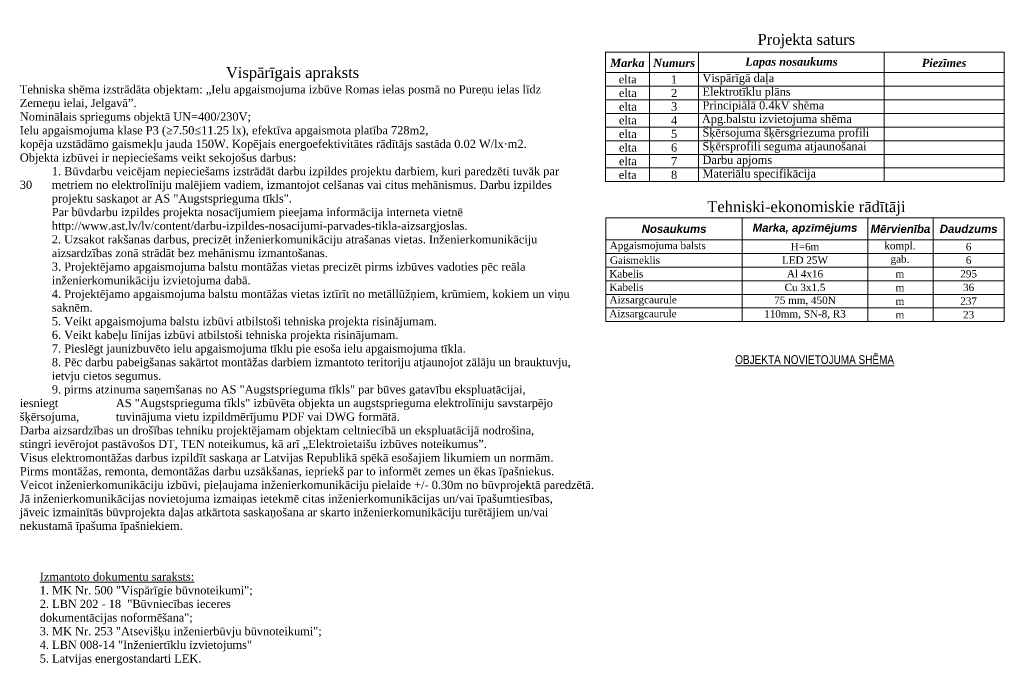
# Model space of a CAD drawing. Header units: metres. Extents: x 479801 to 960259, y 275948 to 557431.
# Tile 6 of 48: x 479801 to 480162, y 277568 to 277805. Entities that reach past the tile are written whole.
import ezdxf

# ---------------------------------------------------------------- set-up
doc = ezdxf.new("R2010")
doc.units = ezdxf.units.M
doc.linetypes.add('ADTI_0', pattern=[2, 1, 1])
doc.layers.get('0').update_dxf_attribs({"linetype": 'ADTI_0', "lineweight": 9})
doc.styles.add('Arial', font='arial.ttf')
doc.styles.add('GridPoint Arial', font='arial.ttf')
doc.styles.get("Standard").update_dxf_attribs({"font": 'wromlats.shx'})

msp = doc.modelspace()

# ---------------------------------------------------------------- linework, layer by layer
at = {"color": 18, "linetype": 'Continuous', "true_color": 0x000000}
for p, q in [((480015.20827, 277792.69961), (480161.45827, 277792.69961)), ((480015.25827, 277792.69961), (480015.25827, 277745.19961)), ((480031.45827, 277792.69961), (480031.45827, 277745.19961)), ((480049.45827, 277792.69961), (480049.45827, 277745.19961)), ((480117.45827, 277792.69961), (480117.45827, 277745.19961)), ((480161.45827, 277792.69961), (480161.45827, 277745.19961)), ((480161.45827, 277785.19961), (480015.20827, 277785.19961)), ((480161.45827, 277780.19961), (480015.20827, 277780.19961)), ((480161.45827, 277775.19961), (480015.20827, 277775.19961)), ((480161.45827, 277770.19961), (480015.20827, 277770.19961)), ((480161.45827, 277765.19961), (480015.25827, 277765.19961)), ((480161.45543, 277760.19961), (480015.20827, 277760.19961)), ((480161.45827, 277755.19961), (480015.20827, 277755.19961)), ((480161.45827, 277750.19961), (480015.20827, 277750.19961)), ((480161.45827, 277745.19961), (480015.25827, 277745.19961)), ((480015.45827, 277731.86147), (480015.45463, 277693.86147)), ((480015.45827, 277731.86147), (480161.45827, 277731.86147)), ((480065.45827, 277731.86147), (480065.45827, 277693.86147)), ((480111.45827, 277731.86147), (480111.45827, 277693.86147)), ((480135.45827, 277731.86147), (480135.44791, 277693.86147)), ((480161.45827, 277731.86147), (480161.45827, 277693.86147)), ((480161.53959, 277723.80611), (480015.45827, 277723.81468)), ((480161.45827, 277718.86147), (480015.45345, 277718.86147)), ((480161.46533, 277713.86147), (480015.46051, 277713.86147)), ((480161.46309, 277708.86147), (480015.45827, 277708.86147)), ((480161.45827, 277703.86147), (480015.45345, 277703.86147)), ((480161.38177, 277698.86147), (480015.37695, 277698.86147)), ((480161.45827, 277693.86147), (480015.45345, 277693.86147))]:
    msp.add_line(p, q, dxfattribs=at)

# ---------------------------------------------------------------- texts
at = {"color": 18, "true_color": 0x000000}
for s, insert, char_height, width, attachment_point in [('\\pxqc;{\\fTimes New Roman|b0|i0|c186|p18;\\H1.362749x;Vispārīgais apraksts\\P\\pql;\\H0.75x;Tehniska shēma izstrādāta objektam: „Ielu apgaismojuma izbūve Romas ielas posmā no Pureņu ielas līdz Zemeņu ielai, Jelgavā”.\\PNominālais spriegums objektā UN=400/230V;\\PIelu apgaismojuma klase P3 (≥7.50≤11.25 lx), efektīva apgaismota platība 728m2, \\Pkopēja uzstādāmo gaismekļu jauda 150W. Kopējais energoefektivitātes rādītājs sastāda 0.02 W/lx·m2.\\PObjekta izbūvei ir nepieciešams veikt sekojošus darbus:\\P\\pa0.25;^I1. Būvdarbu veicējam nepieciešams izstrādāt darbu izpildes projektu darbiem, kuri paredzēti tuvāk par 30 ^Imetriem no elektrolīniju malējiem vadiem, izmantojot celšanas vai citus mehānismus. Darbu izpildes ^I^Iprojektu saskaņot ar AS "Augstsprieguma tīkls".\\P^IPar būvdarbu izpildes projekta nosacījumiem pieejama informācija interneta vietnē ^I^I^I^I^Ihttp://www.ast.lv/lv/content/darbu-izpildes-nosacijumi-parvades-tikla-aizsargjoslas.\\P^I2. Uzsakot rakšanas darbus, precizēt inženierkomunikāciju atrašanas vietas. Inženierkomunikāciju \\P^Iaizsardzības zonā strādāt bez mehānismu izmantošanas.\\P^I3. Projektējamo apgaismojuma balstu montāžas vietas precizēt pirms izbūves vadoties pēc reāla \\P^Iinženierkomunikāciju izvietojuma dabā.\\P^I4. Projektējamo apgaismojuma balstu montāžas vietas iztīrīt no metāllūžņiem, krūmiem, kokiem un viņu \\P^Isaknēm.\\P^I5. Veikt apgaismojuma balstu izbūvi atbilstoši tehniska projekta risinājumam.\\P^I6. Veikt kabeļu līnijas izbūvi atbilstoši tehniska projekta risinājumam.\\P^I7. Pieslēgt jaunizbuvēto ielu apgaismojuma tīklu pie esoša ielu apgaismojuma tīkla.^I\\P^I8. Pēc darbu pabeigšanas sakārtot montāžas darbiem izmantoto teritoriju atjaunojot zālāju un brauktuvju, \\P^Iietvju cietos segumus.\\P^I9. pirms atzinuma saņemšanas no AS "Augstsprieguma tīkls" par būves gatavību ekspluatācijai, iesniegt ^I^IAS "Augstsprieguma tīkls" izbūvēta objekta un augstsprieguma elektrolīniju savstarpējo šķērsojuma, ^I^Ituvinājuma vietu izpildmērījumu PDF vai DWG formātā.\\PDarba aizsardzības un drošības tehniku projektējamam objektam celtniecībā un ekspluatācijā nodrošina, \\Pstingri ievērojot pastāvošos DT, TEN noteikumus, kā arī „Elektroietaišu izbūves noteikumus”.\\PVisus elektromontāžas darbus izpildīt saskaņa ar Latvijas Republikā spēkā esošajiem likumiem un normām.\\PPirms montāžas, remonta, demontāžas darbu uzsākšanas, iepriekš par to informēt zemes un ēkas īpašniekus.\\PVeicot inženierkomunikāciju izbūvi, pieļaujama inženierkomunikāciju pielaide +/- 0.30m no būvprojektā paredzētā.\\PJā inženierkomunikācijas novietojuma izmaiņas ietekmē citas inženierkomunikācijas un/vai īpašumtiesības, jāveic izmainītās būvprojekta daļas atkārtota saskaņošana ar skarto inženierkomunikāciju turētājiem un/vai nekustamā īpašuma īpašniekiem.}', (479900.57166, 277701.87289), 2.93524375, 200, 5), ('{\\fTimes New Roman|b0|i0|c186|p0;Projekta saturs}', (480088.95827, 277796.69961), 4, 145, 5), ('{\\fTimes New Roman|b1|i1|c1|p0;Marka}', (480023.33327, 277788.69961), 3, 16.25, 5), ('{\\fTimes New Roman|b1|i1|c1|p0;Numurs}', (480040.45827, 277788.69961), 3, 18.8, 5), ('{\\fTimes New Roman|b1|i1|c1|p0;Lapas nosaukums}', (480083.45827, 277788.69961), 3, 68, 5), ('{\\fTimes New Roman|b1|i1|c1|p0;Piezīmes}', (480139.45827, 277788.69961), 3, 44, 5), ('{\\fTimes New Roman|b0|i0|c1|p0;elta}', (480023.45827, 277782.69961), 3, 16, 5), ('{\\fTimes New Roman|b0|i0|c1|p0;1}', (480040.47167, 277782.69961), 3, 17.9732077, 5), ('{\\fTimes New Roman|b0|i0|c1|p0;Vispārīgā daļa}', (480050.86938, 277782.69961), 3, 68, 4), ('{\\fTimes New Roman|b0|i0|c1|p0;elta}', (480023.50827, 277777.69961), 3, 16, 5), ('{\\fTimes New Roman|b0|i0|c1|p0;2}', (480040.47167, 277777.69961), 3, 17.9732077, 5), ('{\\fTimes New Roman|b0|i0|c1|p0;Elektrotīklu plāns}', (480050.86938, 277777.69961), 3, 68, 4), ('{\\fTimes New Roman|b0|i0|c1|p0;elta}', (480023.50827, 277772.69961), 3, 16, 5), ('{\\fTimes New Roman|b0|i0|c1|p0;3}', (480040.47167, 277772.69961), 3, 17.9732077, 5), ('{\\fTimes New Roman|b0|i0|c1|p0;Principiālā 0.4kV shēma}', (480050.86938, 277772.69961), 3, 68, 4), ('{\\fTimes New Roman|b0|i0|c1|p0;elta}', (480023.50827, 277767.69961), 3, 16, 5), ('{\\fTimes New Roman|b0|i0|c1|p0;4}', (480040.47167, 277767.69961), 3, 17.9732077, 5), ('\\pxql;{\\fTimes New Roman|b0|i0|c204|p18;Apg.balstu izvietojuma \\fTimes New Roman|b0|i0|c186|p18;shēma}', (480084.65442, 277767.69961), 3, 68, 5), ('{\\fTimes New Roman|b0|i0|c1|p0;elta}', (480023.50827, 277762.69961), 3, 16, 5), ('{\\fTimes New Roman|b0|i0|c1|p0;5}', (480040.47167, 277762.69961), 3, 17.9732077, 5), ('{\\fTimes New Roman|b0|i0|c1|p0;Šķērsojuma šķērsgriezuma profili}', (480050.86938, 277762.69961), 3, 68, 4), ('{\\fTimes New Roman|b0|i0|c1|p0;Šķērsprofili seguma atjaunošanai}', (480050.86938, 277757.69961), 3, 68, 4), ('{\\fTimes New Roman|b0|i0|c1|p0;elta}', (480023.50827, 277757.69961), 3, 16, 5), ('{\\fTimes New Roman|b0|i0|c1|p0;6}', (480040.47167, 277757.69961), 3, 17.9732077, 5), ('{\\fTimes New Roman|b0|i0|c1|p0;elta}', (480023.50827, 277752.69961), 3, 16, 5), ('{\\fTimes New Roman|b0|i0|c1|p0;7}', (480040.47167, 277752.69961), 3, 17.9732077, 5), ('{\\fTimes New Roman|b0|i0|c1|p0;Darbu apjoms}', (480050.86938, 277752.69961), 3, 68, 4), ('{\\fTimes New Roman|b0|i0|c1|p0;elta}', (480023.45827, 277747.69961), 3, 16, 5), ('{\\fTimes New Roman|b0|i0|c1|p0;Materiālu specifikācija}', (480050.86938, 277747.69961), 3, 68, 4), ('{\\fTimes New Roman|b0|i0|c1|p0;8}', (480040.47167, 277747.69961), 3, 17.9732077, 5), ('{\\fTimes New Roman|b0|i0|c186|p0;Tehniski-ekonomiskie rādītāji}', (480088.97361, 277735.36147), 4, 144.9693333, 5), ('{\\fArial|b1|i1|c1|p0;Nosaukums}', (480040.45827, 277727.86147), 3, 50, 5), ('{\\fArial|b1|i1|c1|p0;Marka, apzīmējums}', (480088.45827, 277727.83808), 3, 46, 5), ('{\\fArial|b1|i1|c1|p0;Mērvienība}', (480123.45827, 277727.83808), 3, 24, 5), ('{\\fArial|b1|i1|c1|p0;Daudzums}', (480148.45827, 277727.86147), 3, 26, 5), ('{\\fTimes New Roman|b0|i0|c1|p0;Apgaismojuma balsts}', (480016.86938, 277721.33808), 2.7, 50, 4), ('{\\fTimes New Roman|b0|i0|c204|p18;H=\\fTimes New Roman|b0|i0|c186|p18;6\\fTimes New Roman|b0|i0|c204|p18;m}', (480088.45827, 277721.33808), 2.7, 46, 5), ('{\\fTimes New Roman|b0|i0|c1|p0;kompl.}', (480123.2716, 277721.30905), 2.7, 24.0344472, 5), ('{\\fTimes New Roman|b0|i0|c186|p18;6}', (480148.45827, 277721.33808), 2.7, 26, 5), ('{\\fTimes New Roman|b0|i0|c1|p0;Gaismeklis}', (480016.948, 277716.36147), 2.7, 50, 4), ('{\\fTimes New Roman|b0|i0|c204|p18;LED 25W}', (480088.45827, 277716.3878), 2.7, 46, 5), ('{\\fTimes New Roman|b0|i0|c1|p0;gab.}', (480123.2716, 277716.36147), 2.7, 24.0344472, 5), ('{\\fTimes New Roman|b0|i0|c186|p18;6}', (480148.45692, 277716.39191), 2.7, 26, 5), ('{\\fTimes New Roman|b0|i0|c1|p0;Kabelis}', (480016.70217, 277711.36147), 2.7, 50, 4), ('{\\fTimes New Roman|b0|i0|c204|p18;Al 4x16}', (480088.46051, 277711.3878), 2.7, 46, 5), ('{\\fTimes New Roman|b0|i0|c1|p0;m}', (480123.27384, 277711.36147), 2.7, 24.0344472, 5), ('{\\fTimes New Roman|b0|i0|c186|p18;295}', (480148.46051, 277711.39191), 2.7, 26, 5), ('{\\fTimes New Roman|b0|i0|c1|p0;Kabelis}', (480016.7873, 277706.46147), 2.7, 50, 4), ('{\\fTimes New Roman|b0|i0|c204|p18;Cu 3x1.5}', (480088.46051, 277706.3878), 2.7, 46, 5), ('{\\fTimes New Roman|b0|i0|c1|p0;m}', (480123.27384, 277706.36147), 2.7, 24.0344472, 5), ('{\\fTimes New Roman|b0|i0|c186|p18;36}', (480148.46051, 277706.39191), 2.7, 26, 5), ('{\\fTimes New Roman|b0|i0|c1|p0;Aizsargcaurule}', (480016.7873, 277701.46147), 2.7, 50, 4), ('{\\fTimes New Roman|b0|i0|c204|p18;75 mm, 450N}', (480088.46051, 277701.3878), 2.7, 46, 5), ('{\\fTimes New Roman|b0|i0|c186|p18;237}', (480148.46051, 277701.39191), 2.7, 26, 5), ('{\\fTimes New Roman|b0|i0|c1|p0;m}', (480123.27384, 277701.36147), 2.7, 24.0344472, 5), ('{\\fTimes New Roman|b0|i0|c1|p0;Aizsargcaurule}', (480016.70295, 277696.36147), 2.7, 50, 4), ('{\\fTimes New Roman|b0|i0|c204|p18;110mm, SN-8, R3}', (480088.46051, 277696.3878), 2.7, 46, 5), ('{\\fTimes New Roman|b0|i0|c1|p0;m}', (480123.27384, 277696.36147), 2.7, 24.0344472, 5), ('{\\fTimes New Roman|b0|i0|c186|p18;23}', (480148.46051, 277696.39191), 2.7, 26, 5)]:
    msp.add_mtext(s, dxfattribs=dict(at, insert=insert, char_height=char_height, width=width, attachment_point=attachment_point))
at = {"color": 18, "true_color": 0x000000, "insert": (480091.99941, 277678.29494), "char_height": 3.2, "width": 59.4839662, "attachment_point": 8, "rotation": 0.0000005, "style": 'GridPoint Arial'}
msp.add_mtext('{\\fArial Narrow|b0|i0|c186|p34;\\LOBJEKTA NOVIETOJUMA SHĒMA}', dxfattribs=at)
at = {"ltscale": 250, "insert": (479807.8765, 277601.87426), "char_height": 3, "width": 21108.3318485, "attachment_point": 1, "style": 'Arial'}
msp.add_mtext('{\\fTimes New Roman|b0|i0|c186|p34;\\L\\C18;\\c0;Izmantoto dokumentu saraksts:\\P\\l1. MK Nr. 500 "Vispārīgie būvnoteikumi";\\P2. LBN 202 - 18  "Būvniecības ieceres \\Pdokumentācijas noformēšana";\\P3. MK Nr. 253 "Atsevišķu inženierbūvju būvnoteikumi";\\P4. LBN 008-14 "Inženiertīklu izvietojums"\\P5. Latvijas energostandarti LEK.}', dxfattribs=at)

doc.saveas('drawing.dxf')
